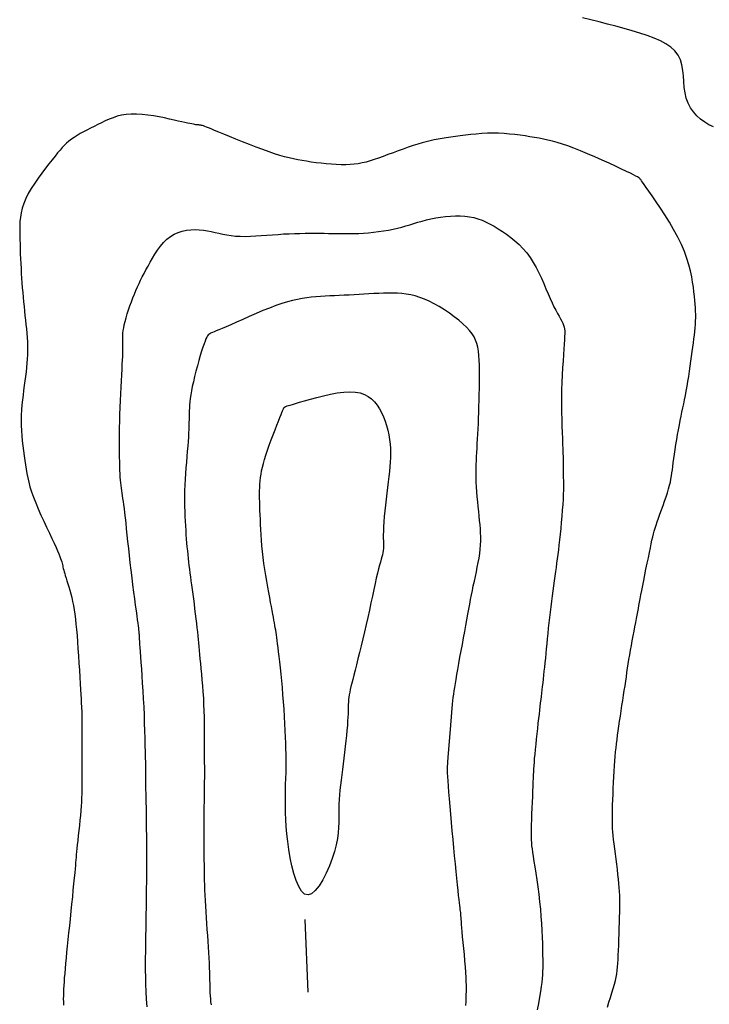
# Model space of a CAD drawing. Header units: millimetres. Extents: x 32690613 to 32693367, y 5343692 to 5344708.
# Tile 5 of 256: x 32692239 to 32692248, y 5343718 to 5343732. Entities that reach past the tile are written whole.
import ezdxf

# ---------------------------------------------------------------- set-up
doc = ezdxf.new("R2010")
doc.units = ezdxf.units.MM
doc.header["$LTSCALE"] = 20
for name, color, linetype in [('02-DGM_HL_495.00', 142, 'Continuous'), ('02-DGM_HL_495.50', 152, 'Continuous'), ('02-DGM_HL_496.00', 162, 'Continuous'), ('02-DGM_HL_496.50', 172, 'Continuous'), ('02-DGM_HL_497.00', 182, 'Continuous')]:
    doc.layers.add(name, color=color, linetype=linetype)

msp = doc.modelspace()

# ---------------------------------------------------------------- linework, layer by layer
at = {"layer": '02-DGM_HL_495.00', "elevation": 495, "flags": 128}
msp.add_lwpolyline([(32692248.477, 5343730.484), (32692248.416, 5343730.514), (32692248.357, 5343730.55), (32692248.301, 5343730.591), (32692248.25, 5343730.638), (32692248.203, 5343730.691), (32692248.163, 5343730.748), (32692248.129, 5343730.811), (32692248.104, 5343730.879), (32692248.088, 5343730.951), (32692248.078, 5343731.027), (32692248.071, 5343731.105), (32692248.066, 5343731.183), (32692248.058, 5343731.26), (32692248.045, 5343731.334), (32692248.025, 5343731.404), (32692247.994, 5343731.469), (32692247.95, 5343731.526), (32692247.894, 5343731.578), (32692247.827, 5343731.623), (32692247.75, 5343731.665), (32692247.664, 5343731.702), (32692247.57, 5343731.737), (32692247.47, 5343731.77), (32692247.364, 5343731.801), (32692247.254, 5343731.833), (32692247.14, 5343731.864), (32692247.025, 5343731.894), (32692246.91, 5343731.924), (32692246.796, 5343731.953), (32692246.685, 5343731.98)], dxfattribs=at)
at = {"layer": '02-DGM_HL_495.50', "elevation": 495.5, "flags": 128}
msp.add_lwpolyline([(32692247.024, 5343718.415), (32692247.046, 5343718.482), (32692247.067, 5343718.548), (32692247.087, 5343718.611), (32692247.105, 5343718.672), (32692247.121, 5343718.728), (32692247.134, 5343718.779), (32692247.144, 5343718.827), (32692247.152, 5343718.873), (32692247.159, 5343718.918), (32692247.163, 5343718.965), (32692247.167, 5343719.014), (32692247.17, 5343719.067), (32692247.173, 5343719.126), (32692247.176, 5343719.193), (32692247.179, 5343719.264), (32692247.182, 5343719.34), (32692247.185, 5343719.418), (32692247.187, 5343719.496), (32692247.189, 5343719.573), (32692247.191, 5343719.648), (32692247.193, 5343719.717), (32692247.194, 5343719.78), (32692247.194, 5343719.839), (32692247.194, 5343719.894), (32692247.193, 5343719.947), (32692247.19, 5343719.999), (32692247.187, 5343720.053), (32692247.183, 5343720.109), (32692247.177, 5343720.169), (32692247.169, 5343720.233), (32692247.161, 5343720.302), (32692247.152, 5343720.373), (32692247.142, 5343720.445), (32692247.133, 5343720.517), (32692247.124, 5343720.586), (32692247.115, 5343720.652), (32692247.108, 5343720.713), (32692247.102, 5343720.769), (32692247.098, 5343720.819), (32692247.095, 5343720.866), (32692247.093, 5343720.913), (32692247.092, 5343720.959), (32692247.092, 5343721.009), (32692247.093, 5343721.062), (32692247.094, 5343721.121), (32692247.096, 5343721.187), (32692247.098, 5343721.259), (32692247.101, 5343721.336), (32692247.104, 5343721.414), (32692247.108, 5343721.494), (32692247.112, 5343721.574), (32692247.116, 5343721.65), (32692247.121, 5343721.723), (32692247.126, 5343721.79), (32692247.131, 5343721.853), (32692247.136, 5343721.913), (32692247.142, 5343721.97), (32692247.149, 5343722.027), (32692247.156, 5343722.084), (32692247.164, 5343722.142), (32692247.172, 5343722.203), (32692247.182, 5343722.268), (32692247.192, 5343722.336), (32692247.202, 5343722.406), (32692247.213, 5343722.477), (32692247.224, 5343722.549), (32692247.235, 5343722.62), (32692247.246, 5343722.69), (32692247.256, 5343722.757), (32692247.266, 5343722.822), (32692247.275, 5343722.884), (32692247.284, 5343722.944), (32692247.292, 5343723.004), (32692247.301, 5343723.063), (32692247.31, 5343723.122), (32692247.32, 5343723.182), (32692247.33, 5343723.244), (32692247.342, 5343723.308), (32692247.353, 5343723.373), (32692247.365, 5343723.439), (32692247.378, 5343723.505), (32692247.39, 5343723.568), (32692247.401, 5343723.63), (32692247.412, 5343723.688), (32692247.423, 5343723.742), (32692247.432, 5343723.791), (32692247.44, 5343723.836), (32692247.448, 5343723.879), (32692247.456, 5343723.923), (32692247.464, 5343723.967), (32692247.473, 5343724.015), (32692247.483, 5343724.068), (32692247.495, 5343724.127), (32692247.508, 5343724.194), (32692247.522, 5343724.266), (32692247.538, 5343724.343), (32692247.553, 5343724.422), (32692247.569, 5343724.5), (32692247.585, 5343724.576), (32692247.599, 5343724.648), (32692247.613, 5343724.712), (32692247.625, 5343724.769), (32692247.635, 5343724.818), (32692247.645, 5343724.863), (32692247.655, 5343724.903), (32692247.666, 5343724.943), (32692247.677, 5343724.982), (32692247.691, 5343725.024), (32692247.706, 5343725.069), (32692247.724, 5343725.12), (32692247.744, 5343725.175), (32692247.765, 5343725.233), (32692247.787, 5343725.293), (32692247.808, 5343725.353), (32692247.828, 5343725.412), (32692247.847, 5343725.468), (32692247.863, 5343725.521), (32692247.876, 5343725.57), (32692247.887, 5343725.614), (32692247.895, 5343725.656), (32692247.902, 5343725.698), (32692247.908, 5343725.739), (32692247.914, 5343725.783), (32692247.92, 5343725.829), (32692247.926, 5343725.88), (32692247.934, 5343725.937), (32692247.943, 5343725.998), (32692247.953, 5343726.062), (32692247.963, 5343726.129), (32692247.974, 5343726.197), (32692247.986, 5343726.265), (32692247.998, 5343726.332), (32692248.01, 5343726.397), (32692248.022, 5343726.458), (32692248.034, 5343726.517), (32692248.046, 5343726.574), (32692248.058, 5343726.63), (32692248.07, 5343726.686), (32692248.082, 5343726.743), (32692248.093, 5343726.802), (32692248.105, 5343726.863), (32692248.116, 5343726.928), (32692248.127, 5343726.995), (32692248.138, 5343727.063), (32692248.148, 5343727.133), (32692248.158, 5343727.203), (32692248.168, 5343727.271), (32692248.177, 5343727.338), (32692248.186, 5343727.403), (32692248.195, 5343727.464), (32692248.203, 5343727.522), (32692248.21, 5343727.577), (32692248.216, 5343727.63), (32692248.222, 5343727.681), (32692248.226, 5343727.73), (32692248.23, 5343727.777), (32692248.233, 5343727.823), (32692248.234, 5343727.868), (32692248.234, 5343727.913), (32692248.233, 5343727.958), (32692248.23, 5343728.005), (32692248.227, 5343728.054), (32692248.222, 5343728.105), (32692248.216, 5343728.161), (32692248.21, 5343728.221), (32692248.202, 5343728.285), (32692248.192, 5343728.355), (32692248.179, 5343728.43), (32692248.162, 5343728.51), (32692248.14, 5343728.594), (32692248.113, 5343728.682), (32692248.079, 5343728.775), (32692248.038, 5343728.872), (32692247.988, 5343728.973), (32692247.932, 5343729.076), (32692247.873, 5343729.178), (32692247.811, 5343729.277), (32692247.75, 5343729.372), (32692247.692, 5343729.459), (32692247.639, 5343729.537), (32692247.593, 5343729.603), (32692247.556, 5343729.655), (32692247.528, 5343729.696), (32692247.507, 5343729.726), (32692247.491, 5343729.747), (32692247.481, 5343729.761), (32692247.474, 5343729.769), (32692247.469, 5343729.775), (32692247.466, 5343729.778), (32692247.463, 5343729.781), (32692247.458, 5343729.786), (32692247.45, 5343729.791), (32692247.436, 5343729.8), (32692247.414, 5343729.811), (32692247.384, 5343729.827), (32692247.342, 5343729.848), (32692247.287, 5343729.874), (32692247.218, 5343729.907), (32692247.137, 5343729.945), (32692247.047, 5343729.986), (32692246.951, 5343730.03), (32692246.851, 5343730.074), (32692246.752, 5343730.117), (32692246.655, 5343730.157), (32692246.565, 5343730.193), (32692246.482, 5343730.224), (32692246.407, 5343730.25), (32692246.337, 5343730.271), (32692246.272, 5343730.289), (32692246.21, 5343730.304), (32692246.149, 5343730.317), (32692246.089, 5343730.329), (32692246.027, 5343730.34), (32692245.963, 5343730.35), (32692245.896, 5343730.361), (32692245.827, 5343730.371), (32692245.756, 5343730.38), (32692245.683, 5343730.387), (32692245.609, 5343730.393), (32692245.534, 5343730.397), (32692245.457, 5343730.398), (32692245.381, 5343730.397), (32692245.304, 5343730.393), (32692245.228, 5343730.387), (32692245.153, 5343730.379), (32692245.08, 5343730.371), (32692245.009, 5343730.361), (32692244.941, 5343730.352), (32692244.877, 5343730.343), (32692244.817, 5343730.334), (32692244.76, 5343730.325), (32692244.705, 5343730.316), (32692244.651, 5343730.306), (32692244.597, 5343730.295), (32692244.542, 5343730.282), (32692244.485, 5343730.267), (32692244.425, 5343730.25), (32692244.362, 5343730.229), (32692244.295, 5343730.206), (32692244.226, 5343730.181), (32692244.157, 5343730.155), (32692244.087, 5343730.129), (32692244.018, 5343730.104), (32692243.952, 5343730.079), (32692243.888, 5343730.056), (32692243.828, 5343730.036), (32692243.772, 5343730.018), (32692243.717, 5343730.003), (32692243.663, 5343729.99), (32692243.61, 5343729.98), (32692243.555, 5343729.973), (32692243.499, 5343729.968), (32692243.439, 5343729.965), (32692243.376, 5343729.965), (32692243.31, 5343729.968), (32692243.242, 5343729.972), (32692243.172, 5343729.978), (32692243.103, 5343729.985), (32692243.034, 5343729.994), (32692242.967, 5343730.003), (32692242.902, 5343730.013), (32692242.841, 5343730.023), (32692242.782, 5343730.033), (32692242.723, 5343730.045), (32692242.663, 5343730.059), (32692242.602, 5343730.075), (32692242.536, 5343730.094), (32692242.465, 5343730.117), (32692242.388, 5343730.143), (32692242.303, 5343730.174), (32692242.213, 5343730.208), (32692242.119, 5343730.244), (32692242.025, 5343730.281), (32692241.934, 5343730.318), (32692241.847, 5343730.353), (32692241.768, 5343730.385), (32692241.698, 5343730.414), (32692241.641, 5343730.437), (32692241.594, 5343730.456), (32692241.557, 5343730.471), (32692241.529, 5343730.483), (32692241.507, 5343730.491), (32692241.49, 5343730.498), (32692241.476, 5343730.502), (32692241.465, 5343730.505), (32692241.455, 5343730.507), (32692241.446, 5343730.509), (32692241.436, 5343730.51), (32692241.426, 5343730.511), (32692241.414, 5343730.512), (32692241.402, 5343730.513), (32692241.387, 5343730.515), (32692241.37, 5343730.518), (32692241.351, 5343730.521), (32692241.328, 5343730.525), (32692241.302, 5343730.531), (32692241.27, 5343730.537), (32692241.234, 5343730.545), (32692241.192, 5343730.554), (32692241.143, 5343730.565), (32692241.088, 5343730.578), (32692241.025, 5343730.592), (32692240.956, 5343730.607), (32692240.882, 5343730.622), (32692240.805, 5343730.635), (32692240.727, 5343730.647), (32692240.649, 5343730.656), (32692240.573, 5343730.661), (32692240.501, 5343730.661), (32692240.432, 5343730.655), (32692240.368, 5343730.645), (32692240.308, 5343730.63), (32692240.251, 5343730.611), (32692240.196, 5343730.59), (32692240.143, 5343730.567), (32692240.092, 5343730.542), (32692240.042, 5343730.517), (32692239.991, 5343730.492), (32692239.942, 5343730.467), (32692239.893, 5343730.442), (32692239.846, 5343730.417), (32692239.801, 5343730.392), (32692239.758, 5343730.367), (32692239.718, 5343730.341), (32692239.681, 5343730.316), (32692239.647, 5343730.29), (32692239.615, 5343730.263), (32692239.585, 5343730.234), (32692239.555, 5343730.202), (32692239.525, 5343730.167), (32692239.492, 5343730.128), (32692239.457, 5343730.084), (32692239.417, 5343730.034), (32692239.373, 5343729.978), (32692239.325, 5343729.917), (32692239.276, 5343729.851), (32692239.226, 5343729.783), (32692239.177, 5343729.712), (32692239.131, 5343729.641), (32692239.09, 5343729.571), (32692239.055, 5343729.501), (32692239.027, 5343729.435), (32692239.006, 5343729.37), (32692238.991, 5343729.308), (32692238.981, 5343729.246), (32692238.975, 5343729.186), (32692238.972, 5343729.125), (32692238.972, 5343729.064), (32692238.973, 5343729.002), (32692238.974, 5343728.939), (32692238.976, 5343728.875), (32692238.978, 5343728.809), (32692238.98, 5343728.743), (32692238.983, 5343728.677), (32692238.986, 5343728.61), (32692238.99, 5343728.543), (32692238.994, 5343728.476), (32692238.998, 5343728.41), (32692239.002, 5343728.344), (32692239.007, 5343728.278), (32692239.013, 5343728.213), (32692239.018, 5343728.149), (32692239.024, 5343728.085), (32692239.031, 5343728.022), (32692239.037, 5343727.959), (32692239.044, 5343727.897), (32692239.051, 5343727.836), (32692239.058, 5343727.775), (32692239.064, 5343727.715), (32692239.07, 5343727.655), (32692239.074, 5343727.596), (32692239.078, 5343727.537), (32692239.079, 5343727.478), (32692239.08, 5343727.42), (32692239.078, 5343727.361), (32692239.075, 5343727.303), (32692239.071, 5343727.244), (32692239.066, 5343727.184), (32692239.059, 5343727.124), (32692239.052, 5343727.063), (32692239.044, 5343727.001), (32692239.035, 5343726.937), (32692239.026, 5343726.872), (32692239.018, 5343726.807), (32692239.01, 5343726.74), (32692239.003, 5343726.672), (32692238.997, 5343726.603), (32692238.993, 5343726.533), (32692238.992, 5343726.462), (32692238.993, 5343726.391), (32692238.996, 5343726.32), (32692239.001, 5343726.249), (32692239.007, 5343726.178), (32692239.015, 5343726.109), (32692239.024, 5343726.041), (32692239.032, 5343725.975), (32692239.041, 5343725.911), (32692239.05, 5343725.85), (32692239.059, 5343725.791), (32692239.069, 5343725.732), (32692239.081, 5343725.673), (32692239.095, 5343725.612), (32692239.112, 5343725.549), (32692239.134, 5343725.481), (32692239.16, 5343725.408), (32692239.191, 5343725.33), (32692239.226, 5343725.247), (32692239.263, 5343725.162), (32692239.302, 5343725.077), (32692239.341, 5343724.994), (32692239.379, 5343724.915), (32692239.414, 5343724.841), (32692239.445, 5343724.775), (32692239.471, 5343724.718), (32692239.492, 5343724.67), (32692239.509, 5343724.629), (32692239.522, 5343724.595), (32692239.532, 5343724.567), (32692239.54, 5343724.542), (32692239.547, 5343724.521), (32692239.552, 5343724.502), (32692239.556, 5343724.483), (32692239.561, 5343724.466), (32692239.565, 5343724.448), (32692239.569, 5343724.429), (32692239.575, 5343724.408), (32692239.581, 5343724.385), (32692239.588, 5343724.36), (32692239.597, 5343724.331), (32692239.607, 5343724.298), (32692239.619, 5343724.261), (32692239.632, 5343724.221), (32692239.645, 5343724.178), (32692239.659, 5343724.131), (32692239.672, 5343724.082), (32692239.685, 5343724.03), (32692239.697, 5343723.977), (32692239.708, 5343723.921), (32692239.718, 5343723.862), (32692239.727, 5343723.801), (32692239.736, 5343723.736), (32692239.743, 5343723.666), (32692239.75, 5343723.591), (32692239.757, 5343723.51), (32692239.764, 5343723.423), (32692239.77, 5343723.33), (32692239.777, 5343723.232), (32692239.783, 5343723.132), (32692239.789, 5343723.033), (32692239.795, 5343722.938), (32692239.8, 5343722.849), (32692239.805, 5343722.769), (32692239.809, 5343722.7), (32692239.812, 5343722.644), (32692239.814, 5343722.601), (32692239.816, 5343722.568), (32692239.818, 5343722.544), (32692239.819, 5343722.526), (32692239.82, 5343722.515), (32692239.82, 5343722.506), (32692239.82, 5343722.5), (32692239.821, 5343722.493), (32692239.821, 5343722.485), (32692239.821, 5343722.473), (32692239.821, 5343722.456), (32692239.822, 5343722.432), (32692239.822, 5343722.399), (32692239.822, 5343722.355), (32692239.822, 5343722.299), (32692239.823, 5343722.23), (32692239.823, 5343722.15), (32692239.823, 5343722.062), (32692239.824, 5343721.968), (32692239.824, 5343721.873), (32692239.824, 5343721.778), (32692239.824, 5343721.687), (32692239.824, 5343721.602), (32692239.824, 5343721.526), (32692239.824, 5343721.458), (32692239.823, 5343721.396), (32692239.822, 5343721.338), (32692239.82, 5343721.282), (32692239.817, 5343721.227), (32692239.813, 5343721.17), (32692239.809, 5343721.109), (32692239.803, 5343721.044), (32692239.796, 5343720.976), (32692239.789, 5343720.905), (32692239.782, 5343720.835), (32692239.774, 5343720.766), (32692239.767, 5343720.701), (32692239.76, 5343720.641), (32692239.755, 5343720.588), (32692239.75, 5343720.544), (32692239.747, 5343720.505), (32692239.744, 5343720.469), (32692239.741, 5343720.435), (32692239.738, 5343720.399), (32692239.735, 5343720.358), (32692239.731, 5343720.311), (32692239.725, 5343720.254), (32692239.719, 5343720.185), (32692239.711, 5343720.106), (32692239.702, 5343720.019), (32692239.693, 5343719.926), (32692239.683, 5343719.828), (32692239.673, 5343719.728), (32692239.662, 5343719.627), (32692239.652, 5343719.528), (32692239.642, 5343719.432), (32692239.633, 5343719.34), (32692239.624, 5343719.252), (32692239.615, 5343719.168), (32692239.607, 5343719.088), (32692239.6, 5343719.013), (32692239.594, 5343718.942), (32692239.588, 5343718.877), (32692239.583, 5343718.817), (32692239.579, 5343718.761), (32692239.575, 5343718.709), (32692239.573, 5343718.661), (32692239.571, 5343718.615), (32692239.57, 5343718.57), (32692239.569, 5343718.527), (32692239.57, 5343718.485), (32692239.571, 5343718.442)], dxfattribs=at)
at = {"layer": '02-DGM_HL_496.00', "elevation": 496, "flags": 128}
msp.add_lwpolyline([(32692240.72, 5343718.419), (32692240.711, 5343718.523), (32692240.705, 5343718.627), (32692240.701, 5343718.728), (32692240.699, 5343718.827), (32692240.697, 5343718.921), (32692240.697, 5343719.011), (32692240.697, 5343719.094), (32692240.698, 5343719.17), (32692240.699, 5343719.237), (32692240.7, 5343719.295), (32692240.701, 5343719.344), (32692240.701, 5343719.387), (32692240.702, 5343719.423), (32692240.703, 5343719.454), (32692240.703, 5343719.481), (32692240.703, 5343719.506), (32692240.704, 5343719.529), (32692240.704, 5343719.552), (32692240.704, 5343719.576), (32692240.705, 5343719.602), (32692240.705, 5343719.632), (32692240.706, 5343719.667), (32692240.706, 5343719.708), (32692240.707, 5343719.756), (32692240.708, 5343719.814), (32692240.709, 5343719.882), (32692240.71, 5343719.958), (32692240.711, 5343720.043), (32692240.712, 5343720.134), (32692240.713, 5343720.231), (32692240.714, 5343720.332), (32692240.714, 5343720.437), (32692240.714, 5343720.543), (32692240.713, 5343720.651), (32692240.712, 5343720.758), (32692240.711, 5343720.862), (32692240.71, 5343720.963), (32692240.708, 5343721.058), (32692240.707, 5343721.146), (32692240.705, 5343721.224), (32692240.704, 5343721.293), (32692240.703, 5343721.349), (32692240.702, 5343721.395), (32692240.702, 5343721.432), (32692240.702, 5343721.462), (32692240.702, 5343721.485), (32692240.702, 5343721.503), (32692240.702, 5343721.518), (32692240.702, 5343721.532), (32692240.702, 5343721.545), (32692240.702, 5343721.56), (32692240.702, 5343721.578), (32692240.701, 5343721.601), (32692240.701, 5343721.629), (32692240.7, 5343721.666), (32692240.7, 5343721.712), (32692240.699, 5343721.768), (32692240.697, 5343721.837), (32692240.695, 5343721.916), (32692240.693, 5343722.004), (32692240.691, 5343722.101), (32692240.687, 5343722.203), (32692240.684, 5343722.31), (32692240.68, 5343722.42), (32692240.675, 5343722.531), (32692240.669, 5343722.642), (32692240.663, 5343722.751), (32692240.656, 5343722.857), (32692240.65, 5343722.958), (32692240.644, 5343723.053), (32692240.637, 5343723.141), (32692240.632, 5343723.219), (32692240.627, 5343723.288), (32692240.623, 5343723.344), (32692240.62, 5343723.39), (32692240.617, 5343723.428), (32692240.615, 5343723.458), (32692240.613, 5343723.482), (32692240.612, 5343723.501), (32692240.611, 5343723.518), (32692240.61, 5343723.533), (32692240.608, 5343723.549), (32692240.607, 5343723.566), (32692240.604, 5343723.586), (32692240.602, 5343723.611), (32692240.598, 5343723.641), (32692240.593, 5343723.679), (32692240.587, 5343723.725), (32692240.579, 5343723.782), (32692240.57, 5343723.85), (32692240.56, 5343723.927), (32692240.548, 5343724.013), (32692240.536, 5343724.106), (32692240.523, 5343724.203), (32692240.511, 5343724.303), (32692240.498, 5343724.405), (32692240.486, 5343724.507), (32692240.475, 5343724.607), (32692240.465, 5343724.704), (32692240.455, 5343724.798), (32692240.446, 5343724.888), (32692240.437, 5343724.973), (32692240.429, 5343725.053), (32692240.421, 5343725.126), (32692240.414, 5343725.192), (32692240.407, 5343725.25), (32692240.4, 5343725.302), (32692240.393, 5343725.348), (32692240.387, 5343725.39), (32692240.381, 5343725.428), (32692240.375, 5343725.464), (32692240.37, 5343725.498), (32692240.365, 5343725.532), (32692240.361, 5343725.567), (32692240.357, 5343725.603), (32692240.353, 5343725.642), (32692240.35, 5343725.683), (32692240.347, 5343725.728), (32692240.345, 5343725.777), (32692240.343, 5343725.831), (32692240.342, 5343725.891), (32692240.34, 5343725.956), (32692240.339, 5343726.027), (32692240.339, 5343726.104), (32692240.339, 5343726.184), (32692240.34, 5343726.269), (32692240.341, 5343726.357), (32692240.343, 5343726.448), (32692240.346, 5343726.541), (32692240.349, 5343726.636), (32692240.353, 5343726.731), (32692240.357, 5343726.825), (32692240.362, 5343726.916), (32692240.366, 5343727.004), (32692240.37, 5343727.086), (32692240.374, 5343727.161), (32692240.378, 5343727.228), (32692240.381, 5343727.286), (32692240.383, 5343727.336), (32692240.385, 5343727.379), (32692240.386, 5343727.415), (32692240.387, 5343727.447), (32692240.387, 5343727.475), (32692240.387, 5343727.501), (32692240.386, 5343727.525), (32692240.386, 5343727.549), (32692240.385, 5343727.574), (32692240.385, 5343727.6), (32692240.385, 5343727.628), (32692240.387, 5343727.658), (32692240.391, 5343727.691), (32692240.397, 5343727.728), (32692240.405, 5343727.77), (32692240.417, 5343727.816), (32692240.43, 5343727.866), (32692240.446, 5343727.919), (32692240.464, 5343727.974), (32692240.483, 5343728.029), (32692240.503, 5343728.085), (32692240.524, 5343728.14), (32692240.544, 5343728.193), (32692240.565, 5343728.243), (32692240.586, 5343728.29), (32692240.607, 5343728.337), (32692240.629, 5343728.382), (32692240.652, 5343728.428), (32692240.677, 5343728.475), (32692240.702, 5343728.523), (32692240.73, 5343728.574), (32692240.759, 5343728.628), (32692240.791, 5343728.684), (32692240.825, 5343728.74), (32692240.861, 5343728.796), (32692240.901, 5343728.849), (32692240.943, 5343728.899), (32692240.988, 5343728.944), (32692241.037, 5343728.983), (32692241.089, 5343729.014), (32692241.143, 5343729.038), (32692241.2, 5343729.056), (32692241.258, 5343729.068), (32692241.317, 5343729.074), (32692241.375, 5343729.076), (32692241.433, 5343729.074), (32692241.489, 5343729.068), (32692241.543, 5343729.06), (32692241.596, 5343729.05), (32692241.649, 5343729.038), (32692241.701, 5343729.026), (32692241.754, 5343729.014), (32692241.809, 5343729.003), (32692241.867, 5343728.994), (32692241.928, 5343728.987), (32692241.992, 5343728.984), (32692242.06, 5343728.983), (32692242.132, 5343728.985), (32692242.205, 5343728.989), (32692242.28, 5343728.994), (32692242.357, 5343729), (32692242.434, 5343729.006), (32692242.511, 5343729.011), (32692242.588, 5343729.016), (32692242.664, 5343729.02), (32692242.738, 5343729.023), (32692242.812, 5343729.025), (32692242.883, 5343729.027), (32692242.952, 5343729.028), (32692243.019, 5343729.028), (32692243.083, 5343729.027), (32692243.144, 5343729.027), (32692243.203, 5343729.025), (32692243.261, 5343729.024), (32692243.317, 5343729.023), (32692243.374, 5343729.022), (32692243.431, 5343729.021), (32692243.491, 5343729.021), (32692243.552, 5343729.023), (32692243.617, 5343729.025), (32692243.684, 5343729.029), (32692243.752, 5343729.034), (32692243.821, 5343729.04), (32692243.89, 5343729.048), (32692243.958, 5343729.058), (32692244.025, 5343729.068), (32692244.088, 5343729.081), (32692244.149, 5343729.095), (32692244.206, 5343729.11), (32692244.262, 5343729.126), (32692244.317, 5343729.142), (32692244.372, 5343729.159), (32692244.428, 5343729.176), (32692244.485, 5343729.193), (32692244.545, 5343729.208), (32692244.607, 5343729.223), (32692244.672, 5343729.236), (32692244.739, 5343729.247), (32692244.807, 5343729.256), (32692244.875, 5343729.262), (32692244.942, 5343729.266), (32692245.008, 5343729.265), (32692245.073, 5343729.261), (32692245.134, 5343729.253), (32692245.193, 5343729.24), (32692245.251, 5343729.224), (32692245.307, 5343729.204), (32692245.362, 5343729.18), (32692245.417, 5343729.153), (32692245.472, 5343729.122), (32692245.528, 5343729.089), (32692245.585, 5343729.052), (32692245.643, 5343729.013), (32692245.701, 5343728.97), (32692245.758, 5343728.923), (32692245.813, 5343728.872), (32692245.867, 5343728.818), (32692245.918, 5343728.759), (32692245.965, 5343728.695), (32692246.009, 5343728.627), (32692246.049, 5343728.556), (32692246.086, 5343728.483), (32692246.12, 5343728.408), (32692246.152, 5343728.335), (32692246.182, 5343728.263), (32692246.211, 5343728.194), (32692246.238, 5343728.13), (32692246.266, 5343728.071), (32692246.292, 5343728.018), (32692246.317, 5343727.97), (32692246.34, 5343727.926), (32692246.362, 5343727.887), (32692246.381, 5343727.852), (32692246.398, 5343727.82), (32692246.412, 5343727.791), (32692246.423, 5343727.765), (32692246.431, 5343727.74), (32692246.436, 5343727.714), (32692246.439, 5343727.685), (32692246.439, 5343727.652), (32692246.438, 5343727.612), (32692246.436, 5343727.565), (32692246.432, 5343727.507), (32692246.427, 5343727.439), (32692246.421, 5343727.361), (32692246.416, 5343727.275), (32692246.41, 5343727.181), (32692246.404, 5343727.083), (32692246.4, 5343726.981), (32692246.396, 5343726.878), (32692246.394, 5343726.774), (32692246.394, 5343726.671), (32692246.395, 5343726.571), (32692246.398, 5343726.473), (32692246.401, 5343726.381), (32692246.404, 5343726.293), (32692246.408, 5343726.211), (32692246.411, 5343726.136), (32692246.414, 5343726.07), (32692246.415, 5343726.011), (32692246.416, 5343725.961), (32692246.417, 5343725.917), (32692246.417, 5343725.879), (32692246.416, 5343725.845), (32692246.416, 5343725.815), (32692246.416, 5343725.786), (32692246.417, 5343725.759), (32692246.418, 5343725.732), (32692246.419, 5343725.703), (32692246.42, 5343725.673), (32692246.422, 5343725.638), (32692246.423, 5343725.6), (32692246.423, 5343725.556), (32692246.422, 5343725.505), (32692246.42, 5343725.447), (32692246.417, 5343725.38), (32692246.412, 5343725.306), (32692246.406, 5343725.227), (32692246.399, 5343725.145), (32692246.392, 5343725.062), (32692246.384, 5343724.979), (32692246.376, 5343724.898), (32692246.368, 5343724.822), (32692246.36, 5343724.751), (32692246.352, 5343724.684), (32692246.344, 5343724.622), (32692246.336, 5343724.562), (32692246.328, 5343724.504), (32692246.32, 5343724.445), (32692246.312, 5343724.386), (32692246.303, 5343724.325), (32692246.294, 5343724.26), (32692246.285, 5343724.193), (32692246.275, 5343724.123), (32692246.266, 5343724.052), (32692246.257, 5343723.979), (32692246.247, 5343723.905), (32692246.238, 5343723.83), (32692246.23, 5343723.756), (32692246.222, 5343723.682), (32692246.214, 5343723.609), (32692246.207, 5343723.537), (32692246.2, 5343723.466), (32692246.193, 5343723.396), (32692246.186, 5343723.328), (32692246.18, 5343723.262), (32692246.174, 5343723.198), (32692246.167, 5343723.137), (32692246.161, 5343723.077), (32692246.155, 5343723.02), (32692246.149, 5343722.965), (32692246.144, 5343722.912), (32692246.138, 5343722.862), (32692246.132, 5343722.813), (32692246.127, 5343722.766), (32692246.122, 5343722.72), (32692246.116, 5343722.676), (32692246.111, 5343722.631), (32692246.105, 5343722.585), (32692246.099, 5343722.537), (32692246.093, 5343722.486), (32692246.087, 5343722.431), (32692246.08, 5343722.371), (32692246.072, 5343722.306), (32692246.065, 5343722.236), (32692246.057, 5343722.164), (32692246.049, 5343722.091), (32692246.042, 5343722.018), (32692246.035, 5343721.949), (32692246.029, 5343721.883), (32692246.023, 5343721.824), (32692246.019, 5343721.772), (32692246.015, 5343721.725), (32692246.012, 5343721.682), (32692246.01, 5343721.64), (32692246.008, 5343721.598), (32692246.006, 5343721.552), (32692246.004, 5343721.501), (32692246.002, 5343721.443), (32692245.999, 5343721.376), (32692245.996, 5343721.302), (32692245.992, 5343721.223), (32692245.989, 5343721.143), (32692245.986, 5343721.063), (32692245.983, 5343720.985), (32692245.981, 5343720.914), (32692245.979, 5343720.85), (32692245.978, 5343720.796), (32692245.979, 5343720.749), (32692245.98, 5343720.707), (32692245.982, 5343720.668), (32692245.986, 5343720.628), (32692245.992, 5343720.586), (32692245.999, 5343720.537), (32692246.008, 5343720.48), (32692246.018, 5343720.413), (32692246.03, 5343720.336), (32692246.043, 5343720.25), (32692246.057, 5343720.159), (32692246.07, 5343720.062), (32692246.083, 5343719.962), (32692246.095, 5343719.86), (32692246.106, 5343719.758), (32692246.114, 5343719.657), (32692246.121, 5343719.559), (32692246.126, 5343719.463), (32692246.131, 5343719.372), (32692246.133, 5343719.285), (32692246.135, 5343719.204), (32692246.137, 5343719.13), (32692246.138, 5343719.063), (32692246.138, 5343719.005), (32692246.138, 5343718.952), (32692246.137, 5343718.903), (32692246.134, 5343718.855), (32692246.131, 5343718.806), (32692246.125, 5343718.754), (32692246.117, 5343718.695), (32692246.107, 5343718.628), (32692246.094, 5343718.551), (32692246.079, 5343718.466), (32692246.063, 5343718.376)], dxfattribs=at)
at = {"layer": '02-DGM_HL_496.50', "elevation": 496.5, "flags": 128}
for points in [[(32692244.901, 5343722.568), (32692244.907, 5343722.615), (32692244.913, 5343722.661), (32692244.919, 5343722.706), (32692244.926, 5343722.751), (32692244.933, 5343722.799), (32692244.941, 5343722.851), (32692244.95, 5343722.909), (32692244.961, 5343722.974), (32692244.974, 5343723.046), (32692244.988, 5343723.126), (32692245.004, 5343723.211), (32692245.02, 5343723.299), (32692245.037, 5343723.388), (32692245.053, 5343723.477), (32692245.07, 5343723.565), (32692245.085, 5343723.648), (32692245.099, 5343723.727), (32692245.113, 5343723.801), (32692245.125, 5343723.871), (32692245.138, 5343723.938), (32692245.15, 5343724.003), (32692245.162, 5343724.066), (32692245.174, 5343724.128), (32692245.187, 5343724.191), (32692245.201, 5343724.255), (32692245.215, 5343724.319), (32692245.229, 5343724.383), (32692245.242, 5343724.447), (32692245.255, 5343724.51), (32692245.266, 5343724.573), (32692245.276, 5343724.634), (32692245.283, 5343724.693), (32692245.287, 5343724.751), (32692245.289, 5343724.807), (32692245.289, 5343724.862), (32692245.287, 5343724.917), (32692245.284, 5343724.972), (32692245.279, 5343725.029), (32692245.274, 5343725.087), (32692245.268, 5343725.148), (32692245.261, 5343725.212), (32692245.255, 5343725.278), (32692245.248, 5343725.345), (32692245.242, 5343725.414), (32692245.237, 5343725.482), (32692245.232, 5343725.549), (32692245.228, 5343725.615), (32692245.226, 5343725.678), (32692245.225, 5343725.738), (32692245.225, 5343725.796), (32692245.226, 5343725.853), (32692245.229, 5343725.908), (32692245.232, 5343725.964), (32692245.235, 5343726.021), (32692245.238, 5343726.079), (32692245.242, 5343726.14), (32692245.246, 5343726.205), (32692245.249, 5343726.272), (32692245.253, 5343726.343), (32692245.256, 5343726.416), (32692245.259, 5343726.492), (32692245.262, 5343726.57), (32692245.264, 5343726.649), (32692245.267, 5343726.731), (32692245.269, 5343726.814), (32692245.271, 5343726.897), (32692245.273, 5343726.98), (32692245.273, 5343727.061), (32692245.273, 5343727.139), (32692245.271, 5343727.215), (32692245.268, 5343727.285), (32692245.264, 5343727.351), (32692245.257, 5343727.41), (32692245.248, 5343727.464), (32692245.235, 5343727.514), (32692245.219, 5343727.561), (32692245.197, 5343727.605), (32692245.169, 5343727.649), (32692245.135, 5343727.693), (32692245.093, 5343727.738), (32692245.043, 5343727.785), (32692244.987, 5343727.834), (32692244.925, 5343727.882), (32692244.859, 5343727.93), (32692244.79, 5343727.977), (32692244.72, 5343728.02), (32692244.65, 5343728.06), (32692244.582, 5343728.094), (32692244.516, 5343728.123), (32692244.452, 5343728.147), (32692244.39, 5343728.166), (32692244.329, 5343728.181), (32692244.268, 5343728.191), (32692244.208, 5343728.199), (32692244.147, 5343728.203), (32692244.085, 5343728.205), (32692244.022, 5343728.206), (32692243.957, 5343728.204), (32692243.891, 5343728.202), (32692243.825, 5343728.198), (32692243.757, 5343728.194), (32692243.689, 5343728.19), (32692243.621, 5343728.186), (32692243.553, 5343728.182), (32692243.485, 5343728.178), (32692243.418, 5343728.175), (32692243.351, 5343728.172), (32692243.285, 5343728.169), (32692243.219, 5343728.166), (32692243.155, 5343728.162), (32692243.091, 5343728.158), (32692243.028, 5343728.153), (32692242.966, 5343728.148), (32692242.904, 5343728.14), (32692242.841, 5343728.131), (32692242.777, 5343728.119), (32692242.71, 5343728.104), (32692242.639, 5343728.085), (32692242.564, 5343728.062), (32692242.483, 5343728.034), (32692242.395, 5343728.001), (32692242.304, 5343727.965), (32692242.211, 5343727.925), (32692242.118, 5343727.885), (32692242.028, 5343727.845), (32692241.944, 5343727.807), (32692241.866, 5343727.772), (32692241.799, 5343727.743), (32692241.744, 5343727.719), (32692241.699, 5343727.7), (32692241.663, 5343727.686), (32692241.636, 5343727.675), (32692241.614, 5343727.667), (32692241.598, 5343727.66), (32692241.585, 5343727.654), (32692241.575, 5343727.648), (32692241.565, 5343727.64), (32692241.555, 5343727.631), (32692241.545, 5343727.618), (32692241.534, 5343727.6), (32692241.523, 5343727.577), (32692241.511, 5343727.548), (32692241.497, 5343727.511), (32692241.482, 5343727.465), (32692241.465, 5343727.411), (32692241.446, 5343727.348), (32692241.426, 5343727.28), (32692241.407, 5343727.208), (32692241.387, 5343727.134), (32692241.369, 5343727.061), (32692241.352, 5343726.991), (32692241.337, 5343726.925), (32692241.325, 5343726.865), (32692241.316, 5343726.81), (32692241.308, 5343726.761), (32692241.303, 5343726.715), (32692241.299, 5343726.673), (32692241.297, 5343726.632), (32692241.295, 5343726.593), (32692241.294, 5343726.554), (32692241.293, 5343726.514), (32692241.292, 5343726.473), (32692241.291, 5343726.431), (32692241.29, 5343726.386), (32692241.288, 5343726.338), (32692241.286, 5343726.286), (32692241.283, 5343726.231), (32692241.279, 5343726.171), (32692241.274, 5343726.106), (32692241.268, 5343726.036), (32692241.261, 5343725.963), (32692241.255, 5343725.887), (32692241.248, 5343725.809), (32692241.242, 5343725.731), (32692241.237, 5343725.652), (32692241.233, 5343725.574), (32692241.231, 5343725.498), (32692241.23, 5343725.423), (32692241.23, 5343725.35), (32692241.231, 5343725.279), (32692241.233, 5343725.209), (32692241.235, 5343725.142), (32692241.239, 5343725.076), (32692241.242, 5343725.013), (32692241.246, 5343724.951), (32692241.25, 5343724.892), (32692241.254, 5343724.834), (32692241.259, 5343724.778), (32692241.264, 5343724.724), (32692241.269, 5343724.671), (32692241.274, 5343724.619), (32692241.279, 5343724.568), (32692241.285, 5343724.518), (32692241.291, 5343724.468), (32692241.297, 5343724.418), (32692241.303, 5343724.367), (32692241.31, 5343724.314), (32692241.317, 5343724.26), (32692241.325, 5343724.203), (32692241.333, 5343724.142), (32692241.342, 5343724.078), (32692241.351, 5343724.012), (32692241.36, 5343723.943), (32692241.369, 5343723.874), (32692241.378, 5343723.806), (32692241.386, 5343723.739), (32692241.394, 5343723.675), (32692241.401, 5343723.615), (32692241.407, 5343723.559), (32692241.412, 5343723.507), (32692241.417, 5343723.457), (32692241.422, 5343723.408), (32692241.426, 5343723.358), (32692241.431, 5343723.306), (32692241.436, 5343723.251), (32692241.441, 5343723.192), (32692241.448, 5343723.127), (32692241.454, 5343723.056), (32692241.462, 5343722.981), (32692241.469, 5343722.902), (32692241.475, 5343722.821), (32692241.482, 5343722.736), (32692241.488, 5343722.65), (32692241.492, 5343722.563), (32692241.496, 5343722.476), (32692241.498, 5343722.39), (32692241.5, 5343722.305), (32692241.501, 5343722.222), (32692241.501, 5343722.142), (32692241.501, 5343722.066), (32692241.501, 5343721.995), (32692241.501, 5343721.93), (32692241.501, 5343721.87), (32692241.501, 5343721.815), (32692241.501, 5343721.764), (32692241.502, 5343721.714), (32692241.502, 5343721.665), (32692241.502, 5343721.615), (32692241.502, 5343721.562), (32692241.501, 5343721.505), (32692241.501, 5343721.443), (32692241.5, 5343721.376), (32692241.498, 5343721.306), (32692241.497, 5343721.235), (32692241.496, 5343721.163), (32692241.495, 5343721.093), (32692241.494, 5343721.024), (32692241.493, 5343720.96), (32692241.493, 5343720.899), (32692241.493, 5343720.843), (32692241.493, 5343720.791), (32692241.494, 5343720.742), (32692241.494, 5343720.694), (32692241.495, 5343720.649), (32692241.495, 5343720.604), (32692241.496, 5343720.56), (32692241.496, 5343720.516), (32692241.496, 5343720.47), (32692241.496, 5343720.424), (32692241.497, 5343720.375), (32692241.497, 5343720.324), (32692241.498, 5343720.271), (32692241.5, 5343720.214), (32692241.501, 5343720.154), (32692241.504, 5343720.089), (32692241.506, 5343720.021), (32692241.51, 5343719.949), (32692241.514, 5343719.875), (32692241.518, 5343719.799), (32692241.522, 5343719.72), (32692241.527, 5343719.64), (32692241.532, 5343719.559), (32692241.537, 5343719.478), (32692241.543, 5343719.397), (32692241.548, 5343719.317), (32692241.553, 5343719.238), (32692241.558, 5343719.162), (32692241.562, 5343719.089), (32692241.566, 5343719.019), (32692241.569, 5343718.954), (32692241.571, 5343718.894), (32692241.573, 5343718.839), (32692241.574, 5343718.788), (32692241.575, 5343718.739), (32692241.576, 5343718.694), (32692241.578, 5343718.651), (32692241.579, 5343718.609), (32692241.581, 5343718.568), (32692241.584, 5343718.528), (32692241.588, 5343718.487), (32692241.593, 5343718.444)], [(32692245.086, 5343718.436), (32692245.087, 5343718.493), (32692245.088, 5343718.543), (32692245.09, 5343718.587), (32692245.092, 5343718.628), (32692245.092, 5343718.67), (32692245.093, 5343718.714), (32692245.091, 5343718.764), (32692245.089, 5343718.822), (32692245.084, 5343718.891), (32692245.079, 5343718.968), (32692245.072, 5343719.05), (32692245.064, 5343719.135), (32692245.056, 5343719.22), (32692245.049, 5343719.302), (32692245.041, 5343719.378), (32692245.035, 5343719.446), (32692245.03, 5343719.502), (32692245.026, 5343719.549), (32692245.023, 5343719.588), (32692245.021, 5343719.619), (32692245.019, 5343719.644), (32692245.018, 5343719.664), (32692245.017, 5343719.682), (32692245.015, 5343719.698), (32692245.014, 5343719.714), (32692245.012, 5343719.732), (32692245.009, 5343719.752), (32692245.006, 5343719.776), (32692245.002, 5343719.806), (32692244.998, 5343719.843), (32692244.992, 5343719.89), (32692244.986, 5343719.946), (32692244.979, 5343720.014), (32692244.97, 5343720.093), (32692244.961, 5343720.181), (32692244.951, 5343720.276), (32692244.941, 5343720.379), (32692244.93, 5343720.487), (32692244.92, 5343720.599), (32692244.909, 5343720.713), (32692244.898, 5343720.83), (32692244.888, 5343720.945), (32692244.878, 5343721.059), (32692244.869, 5343721.167), (32692244.861, 5343721.269), (32692244.853, 5343721.363), (32692244.846, 5343721.445), (32692244.841, 5343721.516), (32692244.837, 5343721.573), (32692244.835, 5343721.628), (32692244.835, 5343721.692), (32692244.839, 5343721.777), (32692244.847, 5343721.896), (32692244.859, 5343722.059), (32692244.877, 5343722.279), (32692244.901, 5343722.568)]]:
    msp.add_lwpolyline(points, dxfattribs=at)
at = {"layer": '02-DGM_HL_497.00', "elevation": 497, "flags": 128}
msp.add_lwpolyline([(32692242.346, 5343725.985), (32692242.368, 5343726.051), (32692242.392, 5343726.121), (32692242.418, 5343726.192), (32692242.445, 5343726.262), (32692242.471, 5343726.33), (32692242.496, 5343726.394), (32692242.518, 5343726.451), (32692242.537, 5343726.5), (32692242.553, 5343726.539), (32692242.565, 5343726.569), (32692242.574, 5343726.592), (32692242.58, 5343726.608), (32692242.584, 5343726.618), (32692242.587, 5343726.625), (32692242.589, 5343726.629), (32692242.591, 5343726.632), (32692242.593, 5343726.634), (32692242.595, 5343726.636), (32692242.597, 5343726.639), (32692242.6, 5343726.641), (32692242.603, 5343726.643), (32692242.606, 5343726.645), (32692242.61, 5343726.648), (32692242.614, 5343726.65), (32692242.619, 5343726.652), (32692242.626, 5343726.654), (32692242.637, 5343726.658), (32692242.653, 5343726.663), (32692242.677, 5343726.67), (32692242.709, 5343726.679), (32692242.752, 5343726.692), (32692242.807, 5343726.709), (32692242.875, 5343726.729), (32692242.955, 5343726.752), (32692243.042, 5343726.776), (32692243.134, 5343726.799), (32692243.229, 5343726.82), (32692243.323, 5343726.837), (32692243.413, 5343726.848), (32692243.497, 5343726.853), (32692243.572, 5343726.848), (32692243.638, 5343726.836), (32692243.696, 5343726.815), (32692243.748, 5343726.788), (32692243.793, 5343726.754), (32692243.833, 5343726.715), (32692243.868, 5343726.67), (32692243.9, 5343726.62), (32692243.929, 5343726.567), (32692243.955, 5343726.51), (32692243.978, 5343726.45), (32692243.998, 5343726.389), (32692244.015, 5343726.326), (32692244.029, 5343726.262), (32692244.04, 5343726.198), (32692244.048, 5343726.135), (32692244.052, 5343726.074), (32692244.054, 5343726.013), (32692244.053, 5343725.951), (32692244.05, 5343725.889), (32692244.045, 5343725.826), (32692244.038, 5343725.76), (32692244.03, 5343725.691), (32692244.021, 5343725.618), (32692244.012, 5343725.541), (32692244.002, 5343725.461), (32692243.992, 5343725.379), (32692243.983, 5343725.298), (32692243.975, 5343725.218), (32692243.967, 5343725.141), (32692243.961, 5343725.068), (32692243.957, 5343725.002), (32692243.955, 5343724.943), (32692243.954, 5343724.891), (32692243.954, 5343724.845), (32692243.955, 5343724.804), (32692243.955, 5343724.767), (32692243.955, 5343724.734), (32692243.955, 5343724.703), (32692243.953, 5343724.674), (32692243.948, 5343724.646), (32692243.942, 5343724.618), (32692243.935, 5343724.588), (32692243.925, 5343724.555), (32692243.915, 5343724.518), (32692243.902, 5343724.475), (32692243.889, 5343724.424), (32692243.874, 5343724.366), (32692243.858, 5343724.298), (32692243.841, 5343724.222), (32692243.823, 5343724.139), (32692243.804, 5343724.049), (32692243.784, 5343723.956), (32692243.764, 5343723.858), (32692243.742, 5343723.759), (32692243.72, 5343723.66), (32692243.697, 5343723.561), (32692243.674, 5343723.463), (32692243.651, 5343723.368), (32692243.629, 5343723.277), (32692243.607, 5343723.19), (32692243.586, 5343723.108), (32692243.567, 5343723.034), (32692243.55, 5343722.966), (32692243.535, 5343722.907), (32692243.521, 5343722.855), (32692243.51, 5343722.81), (32692243.501, 5343722.769), (32692243.493, 5343722.732), (32692243.487, 5343722.697), (32692243.482, 5343722.664), (32692243.478, 5343722.631), (32692243.476, 5343722.597), (32692243.474, 5343722.562), (32692243.473, 5343722.524), (32692243.471, 5343722.483), (32692243.47, 5343722.438), (32692243.468, 5343722.389), (32692243.465, 5343722.335), (32692243.461, 5343722.275), (32692243.456, 5343722.209), (32692243.449, 5343722.139), (32692243.441, 5343722.064), (32692243.432, 5343721.986), (32692243.422, 5343721.907), (32692243.413, 5343721.828), (32692243.403, 5343721.749), (32692243.393, 5343721.672), (32692243.384, 5343721.598), (32692243.375, 5343721.527), (32692243.367, 5343721.458), (32692243.36, 5343721.391), (32692243.354, 5343721.326), (32692243.349, 5343721.262), (32692243.346, 5343721.199), (32692243.344, 5343721.136), (32692243.344, 5343721.074), (32692243.345, 5343721.01), (32692243.345, 5343720.944), (32692243.342, 5343720.876), (32692243.337, 5343720.803), (32692243.326, 5343720.725), (32692243.31, 5343720.641), (32692243.287, 5343720.55), (32692243.255, 5343720.452), (32692243.216, 5343720.351), (32692243.172, 5343720.251), (32692243.124, 5343720.158), (32692243.073, 5343720.077), (32692243.022, 5343720.012), (32692242.971, 5343719.969), (32692242.922, 5343719.952), (32692242.876, 5343719.965), (32692242.834, 5343720.006), (32692242.795, 5343720.069), (32692242.76, 5343720.15), (32692242.729, 5343720.246), (32692242.702, 5343720.351), (32692242.679, 5343720.463), (32692242.66, 5343720.575), (32692242.644, 5343720.685), (32692242.633, 5343720.791), (32692242.624, 5343720.892), (32692242.618, 5343720.988), (32692242.614, 5343721.078), (32692242.612, 5343721.162), (32692242.612, 5343721.237), (32692242.612, 5343721.304), (32692242.612, 5343721.362), (32692242.613, 5343721.412), (32692242.614, 5343721.455), (32692242.615, 5343721.492), (32692242.617, 5343721.525), (32692242.618, 5343721.553), (32692242.619, 5343721.579), (32692242.621, 5343721.603), (32692242.622, 5343721.626), (32692242.623, 5343721.651), (32692242.624, 5343721.677), (32692242.624, 5343721.707), (32692242.624, 5343721.742), (32692242.624, 5343721.783), (32692242.623, 5343721.832), (32692242.622, 5343721.889), (32692242.62, 5343721.957), (32692242.618, 5343722.033), (32692242.614, 5343722.117), (32692242.61, 5343722.206), (32692242.606, 5343722.301), (32692242.6, 5343722.399), (32692242.594, 5343722.498), (32692242.587, 5343722.599), (32692242.579, 5343722.698), (32692242.571, 5343722.795), (32692242.562, 5343722.89), (32692242.553, 5343722.981), (32692242.544, 5343723.067), (32692242.535, 5343723.147), (32692242.526, 5343723.221), (32692242.519, 5343723.288), (32692242.512, 5343723.346), (32692242.505, 5343723.397), (32692242.5, 5343723.442), (32692242.494, 5343723.481), (32692242.489, 5343723.518), (32692242.484, 5343723.551), (32692242.479, 5343723.583), (32692242.474, 5343723.615), (32692242.468, 5343723.649), (32692242.462, 5343723.683), (32692242.455, 5343723.72), (32692242.448, 5343723.76), (32692242.44, 5343723.804), (32692242.431, 5343723.853), (32692242.421, 5343723.906), (32692242.409, 5343723.965), (32692242.397, 5343724.03), (32692242.384, 5343724.1), (32692242.37, 5343724.175), (32692242.356, 5343724.254), (32692242.343, 5343724.334), (32692242.33, 5343724.416), (32692242.318, 5343724.499), (32692242.307, 5343724.581), (32692242.298, 5343724.661), (32692242.291, 5343724.74), (32692242.285, 5343724.817), (32692242.28, 5343724.891), (32692242.276, 5343724.964), (32692242.272, 5343725.033), (32692242.269, 5343725.1), (32692242.267, 5343725.164), (32692242.264, 5343725.225), (32692242.262, 5343725.283), (32692242.261, 5343725.339), (32692242.259, 5343725.392), (32692242.259, 5343725.443), (32692242.259, 5343725.492), (32692242.26, 5343725.539), (32692242.263, 5343725.585), (32692242.266, 5343725.63), (32692242.271, 5343725.675), (32692242.278, 5343725.721), (32692242.286, 5343725.768), (32692242.297, 5343725.817), (32692242.31, 5343725.869), (32692242.326, 5343725.925)], close=True, dxfattribs=at)
msp.add_lwpolyline([(32692242.923, 5343718.618), (32692242.884, 5343719.617)], dxfattribs=at)

doc.saveas('drawing.dxf')
